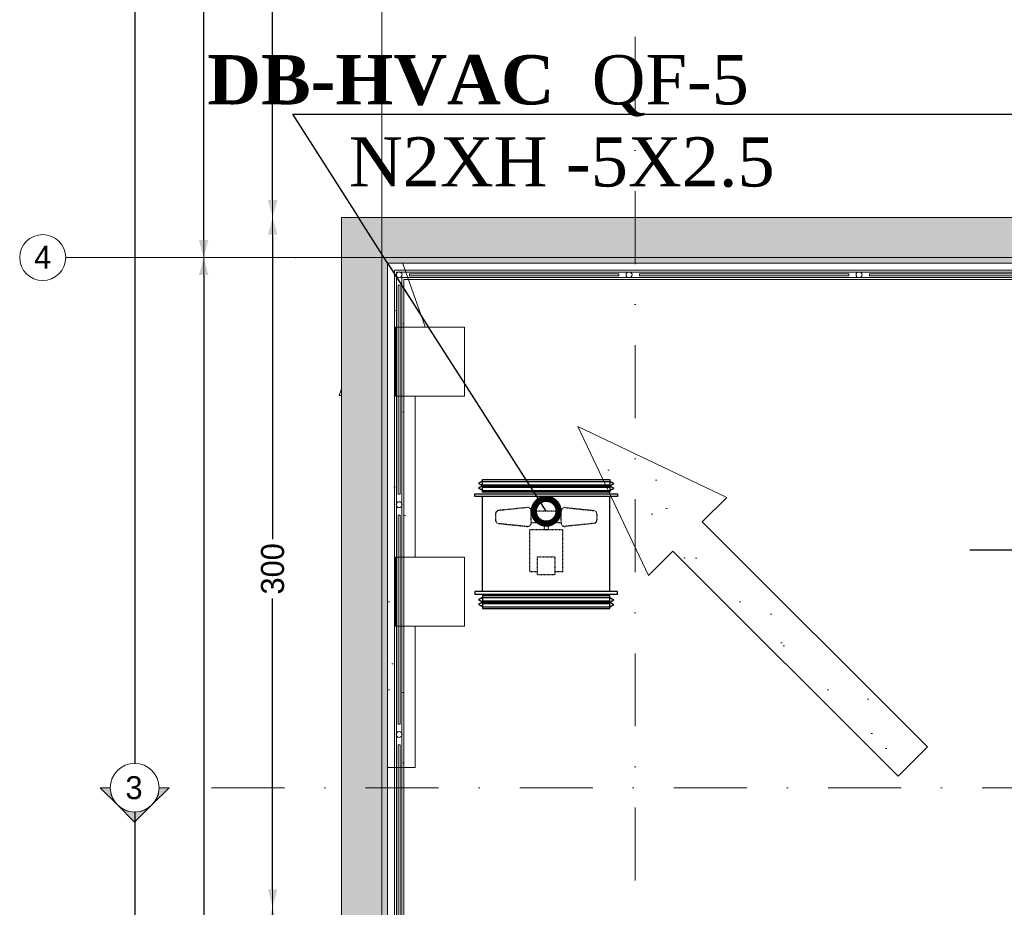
# Model space of a CAD drawing. Header units: inches. Extents: x -79624 to 52587, y -27526 to 10116.
# Tile 12 of 256: x -141 to 4140, y -9193 to -5331. Entities that reach past the tile are written whole.
import ezdxf
from ezdxf import colors
from ezdxf.entities.mleader import LeaderData, LeaderLine
from ezdxf.enums import TextEntityAlignment as Align
from ezdxf.math import Vec2, Vec3

# ---------------------------------------------------------------- set-up
doc = ezdxf.new("R2010")
doc.units = ezdxf.units.IN
doc.header["$MEASUREMENT"] = 0
doc.set_wipeout_variables(frame=1)
for name, pattern in [('Dot & Dashed', [670.277762, 317.5, -176.388889, 0, -176.388874]), ('HIDDEN2', [0.1875, 0.125, -0.0625]), ('Wipeout_Contour', [1000, 0, -1000])]:
    doc.linetypes.add(name, pattern=pattern)
for name, color, linetype in [('- განათება', 7, 'Continuous'), ('-MEP-CİHAZ', 7, 'Continuous'), ('Dimensioning - General', 7, 'Continuous'), ('KIK-5-VE-DUCT CONNECTOR', 1, 'Continuous'), ('Marker - Section', 7, 'Continuous'), ('Mekanik', 7, 'Continuous'), ('New_Interior - Stair & Railing', 7, 'Continuous'), ('New_Structural - Bearing', 7, 'Continuous'), ('Structural - Bearing', 7, 'Continuous'), ('Structural - Grid', 7, 'Continuous')]:
    doc.layers.add(name, color=color, linetype=linetype)
for name, color, linetype, lineweight in [('- მექანიკური ნაწილი', 7, 'Continuous', 18), ('2D Drafting - General_Pen_No__2', 8, 'Continuous', 15), ('Structural - Bearing_Pen_No__1', 7, 'Continuous', 13)]:
    doc.layers.add(name, color=color, linetype=linetype, lineweight=lineweight)
for name, color, linetype, lineweight, true_color in [('2D Drafting - General_Pen_No__81', 7, 'Continuous', 20, 0x6a6a6a), ('Marker - Section_Pen_No__108', 7, 'Continuous', 13, 0xfd8379), ('New_Interior - Stair & Railing_Pen_No__102', 7, 'Continuous', 13, 0xcccccc), ('New_Structural - Bearing_Pen_No__88', 7, 'Continuous', 20, 0xfd4435), ('Structural - Bearing_Pen_No__181', 7, 'Continuous', 0, 0xe8e8e8), ('Structural - Bearing_Pen_No__89', 7, 'Continuous', 20, 0x71cebe), ('Structural - Grid_Pen_No__81', 7, 'Continuous', 20, 0x6a6a6a)]:
    doc.layers.add(name, color=color, linetype=linetype, lineweight=lineweight, true_color=true_color)
doc.styles.add('CT', font='ARIALN.TTF', dxfattribs={"height": 200})
doc.styles.add('GENERATED_STYLE_1', font='txt')
doc.dimstyles.new('GENERATED_STYLE__1', dxfattribs={"dimtxt": 100, "dimasz": 76, "dimexe": 0.18, "dimexo": 0.0625, "dimgap": 0, "dimtad": 0, "dimdec": 0, "dimlfac": 0.1, "dimzin": 0, "dimdsep": 46, "dimtxsty": 'GENERATED_STYLE_1', "dimblk": 'ARROWHEAD_5', "dimblk1": 'ARROWHEAD_5', "dimblk2": 'ARROWHEAD_5', "dimcen": 0.09, "dimse1": 1, "dimse2": 1, "dimclrd": 7, "dimclre": 7, "dimclrt": 7, "dimadec": 0, "dimazin": 0, "dimtfac": 1, "dimtdec": 4, "dimtmove": 0, "dimatfit": 3, "dimfxl": 1, "dimtolj": 1, "dimtzin": 0, "dimarcsym": 0})
doc.dimstyles.new('GENERATED_STYLE__2', dxfattribs={"dimtxt": 100, "dimasz": 76, "dimexe": 0.18, "dimexo": 0.0625, "dimgap": 0, "dimtad": 0, "dimtih": 1, "dimtoh": 1, "dimdec": 0, "dimlfac": 0.1, "dimzin": 0, "dimdsep": 46, "dimtxsty": 'GENERATED_STYLE_1', "dimblk": 'ARROWHEAD_5', "dimblk1": 'ARROWHEAD_5', "dimblk2": 'ARROWHEAD_5', "dimcen": 0.09, "dimse1": 1, "dimse2": 1, "dimclrd": 7, "dimclre": 7, "dimclrt": 7, "dimadec": 0, "dimazin": 0, "dimtfac": 1, "dimtdec": 4, "dimtmove": 0, "dimatfit": 3, "dimfxl": 1, "dimtolj": 1, "dimtzin": 0, "dimarcsym": 0})
pattern_1 = [(45, (0, 600), (-190.9188, 190.9188), [0, -180, 0, -270]), (110, (600, 600), (253.717, 92.3454), [0, -132, 0, -228])]

# ---------------------------------------------------------------- blocks, each defined once
blk = doc.blocks.new('Slab_1', base_point=(-47183.8, 32838))
at = {"layer": 'Structural - Bearing_Pen_No__89', "color": 123, "linetype": 'Continuous', "lineweight": 20, "true_color": 0x71cebe, "flags": 128}
blk.add_lwpolyline([(-47183.8, 32838), (-47183.8, 12903.1), (2744.3, 12903.1), (2744.3, 39238), (-23183.8, 39238), (-23183.8, 32838)], close=True, dxfattribs=at)
blk = doc.blocks.new('Slab_40', base_point=(-46864, 30444))
at = {"layer": 'Structural - Bearing', "linetype": 'Continuous', "lineweight": 0, "true_color": 0xffffff}
h = blk.add_hatch(dxfattribs=at)
h.set_pattern_fill('CARPET', style=0, pattern_type=2)
h.set_pattern_definition(pattern_1)
h.paths.add_polyline_path([(-46864, 30444), (-46864.3, 32062.9), (-46714.3, 32062.9), (-46954.6, 32738.2), (-47195, 32062.9), (-47045.2, 32062.9), (-47044.9, 30444)])
at = {"layer": 'Structural - Bearing_Pen_No__181', "color": 254, "linetype": 'Continuous', "lineweight": 0, "true_color": 0xe8e8e8, "flags": 128}
blk.add_lwpolyline([(-46864, 30444), (-47044.9, 30444), (-47045.2, 32062.9), (-47195, 32062.9), (-46954.6, 32738.2), (-46714.3, 32062.9), (-46864.3, 32062.9)], close=True, dxfattribs=at)
blk = doc.blocks.new('Slab_51', base_point=(-44636.2, 30534.5))
at = {"layer": 'Structural - Bearing', "linetype": 'Continuous', "lineweight": 0, "true_color": 0xffffff}
h = blk.add_hatch(dxfattribs=at)
h.set_pattern_fill('CARPET', style=0, pattern_type=2)
h.set_pattern_definition(pattern_1)
h.paths.add_polyline_path([(-44636.2, 30534.5), (-45615.3, 31513.6), (-45509.2, 31619.6), (-46156.6, 31927.4), (-45849.1, 31279.9), (-45743.2, 31385.7), (-44764.2, 30406.7)])
at = {"layer": 'Structural - Bearing_Pen_No__181', "color": 254, "linetype": 'Continuous', "lineweight": 0, "true_color": 0xe8e8e8, "flags": 128}
blk.add_lwpolyline([(-44636.2, 30534.5), (-44764.2, 30406.7), (-45743.2, 31385.7), (-45849.1, 31279.9), (-46156.6, 31927.4), (-45509.2, 31619.6), (-45615.3, 31513.6)], close=True, dxfattribs=at)
blk = doc.blocks.new('Wall_1', base_point=(-47183.8, 32838))
at = {"color": 254, "linetype": 'Wipeout_Contour', "lineweight": 0, "ltscale": 172016.34036}
blk.add_wipeout([(-46983.8, 32838), (-47183.8, 32838), (-46983.8, 32638)], dxfattribs=at).dxf.layer = 'Structural - Bearing'
at = {"color": 254, "linetype": 'Wipeout_Contour', "lineweight": 0, "ltscale": 172064.980035}
blk.add_wipeout([(-46983.8, 32638), (-47183.8, 32838), (-47183.8, 32638)], dxfattribs=at).dxf.layer = 'Structural - Bearing'
at = {"layer": 'Structural - Bearing_Pen_No__1', "color": 7, "linetype": 'Continuous', "lineweight": 13, "flags": 128}
blk.add_lwpolyline([(-47183.8, 32838), (-46983.8, 32838)], dxfattribs=at)
at = {"color": 254, "linetype": 'Wipeout_Contour', "lineweight": 0, "ltscale": 214190.705397}
blk.add_wipeout([(-46983.8, 16238.8), (-46983.8, 32638), (-47183.8, 32638), (-47183.8, 16238.8)], dxfattribs=at).dxf.layer = 'Structural - Bearing'
at = {"layer": 'Structural - Bearing_Pen_No__1', "color": 7, "linetype": 'Continuous', "lineweight": 13, "flags": 128}
for points in [[(-47183.8, 32838), (-47183.8, 12903.1)], [(-46983.8, 29741.9), (-46983.8, 32638)]]:
    blk.add_lwpolyline(points, dxfattribs=at)
blk = doc.blocks.new('Wall_6', base_point=(-23183.8, 32838))
at = {"color": 254, "linetype": 'Wipeout_Contour', "lineweight": 0, "ltscale": 194761.20106}
blk.add_wipeout([(-46983.8, 32638), (-23183.8, 32638), (-23183.8, 32838), (-46983.8, 32838)], dxfattribs=at).dxf.layer = 'Structural - Bearing'
at = {"layer": 'Structural - Bearing_Pen_No__1', "color": 7, "linetype": 'Continuous', "lineweight": 13, "flags": 128}
for points in [[(-23183.8, 32838), (-46983.8, 32838)], [(-46983.8, 32638), (-23183.8, 32638)]]:
    blk.add_lwpolyline(points, dxfattribs=at)
blk = doc.blocks.new('Column_83', base_point=(-46799.4, 32210.1))
at = {"color": 254, "linetype": 'Wipeout_Contour', "lineweight": 0, "ltscale": 227251.189283}
blk.add_wipeout([(-46949.4, 32060.1), (-46649.4, 32060.1), (-46649.4, 32360.1), (-46949.4, 32360.1)], dxfattribs=at).dxf.layer = 'New_Structural - Bearing'
at = {"layer": 'New_Structural - Bearing_Pen_No__88', "color": 20, "linetype": 'Continuous', "lineweight": 20, "true_color": 0xfd4435, "flags": 128}
blk.add_lwpolyline([(-46949.4, 32060.1), (-46649.4, 32060.1), (-46649.4, 32360.1), (-46949.4, 32360.1)], close=True, dxfattribs=at)
blk = doc.blocks.new('Column_133', base_point=(-46799.4, 31210.1))
at = {"color": 254, "linetype": 'Wipeout_Contour', "lineweight": 0, "ltscale": 225007.510495}
blk.add_wipeout([(-46949.4, 31060.1), (-46649.4, 31060.1), (-46649.4, 31360.1), (-46949.4, 31360.1)], dxfattribs=at).dxf.layer = 'New_Structural - Bearing'
at = {"layer": 'New_Structural - Bearing_Pen_No__88', "color": 20, "linetype": 'Continuous', "lineweight": 20, "true_color": 0xfd4435, "flags": 128}
blk.add_lwpolyline([(-46949.4, 31060.1), (-46649.4, 31060.1), (-46649.4, 31360.1), (-46949.4, 31360.1)], close=True, dxfattribs=at)
blk = doc.blocks.new('Railing_5')
at = {"layer": 'New_Interior - Stair & Railing_Pen_No__102', "color": 254, "linetype": 'Continuous', "lineweight": 13, "true_color": 0xcccccc}
for p, q in [((-22953.8, 32608), (-46953.8, 32608)), ((-46953.8, 32608), (-46953.8, 20668.2)), ((-22945.8, 32600), (-46945.8, 32600)), ((-46945.8, 32600), (-46945.8, 20668.2)), ((-46921.8, 32576), (-22921.8, 32576)), ((-46921.8, 20668.2), (-46921.8, 32576)), ((-46913.8, 32568), (-22913.8, 32568)), ((-46913.8, 20668.2), (-46913.8, 32568))]:
    blk.add_line(p, q, dxfattribs=at)
at = {"layer": 'New_Interior - Stair & Railing_Pen_No__102', "color": 254, "linetype": 'Continuous', "lineweight": 13, "true_color": 0xcccccc, "flags": 128}
for points in [[(-46933.8, 32601, 1), (-46933.8, 32575, 1)], [(-45933.8, 32601, 1), (-45933.8, 32575, 1)], [(-44933.8, 32601, 1), (-44933.8, 32575, 1)], [(-46946.8, 31588, 1), (-46920.8, 31588, 1)], [(-46946.8, 30588, 1), (-46920.8, 30588, 1)]]:
    blk.add_lwpolyline(points, format="xyb", close=True, dxfattribs=at)
for points in [[(-45978.8, 32584), (-45978.8, 32592), (-46888.8, 32592), (-46888.8, 32584)], [(-44978.8, 32584), (-44978.8, 32592), (-45888.8, 32592), (-45888.8, 32584)], [(-43978.8, 32584), (-43978.8, 32592), (-44888.8, 32592), (-44888.8, 32584)], [(-46929.8, 32543), (-46937.8, 32543), (-46937.8, 31633), (-46929.8, 31633)], [(-46929.8, 31543), (-46937.8, 31543), (-46937.8, 30633), (-46929.8, 30633)], [(-46929.8, 30543), (-46937.8, 30543), (-46937.8, 29633), (-46929.8, 29633)]]:
    blk.add_lwpolyline(points, close=True, dxfattribs=at)
blk = doc.blocks.new('Standard grid marker')
at = {"layer": 'Structural - Grid_Pen_No__81', "color": 251, "linetype": 'Continuous', "lineweight": 20, "true_color": 0x6a6a6a}
for p, q in [((1000, 0), (51328.1, 0)), ((51328.1, 0), (52328.1, 0))]:
    blk.add_line(p, q, dxfattribs=at)
blk.add_circle((52428.1, 0), 100, dxfattribs=at)
blk.add_point((51328.1, 0), dxfattribs=at)
blk.add_point((51328.1, 0), dxfattribs=at)
at = {"layer": 'Structural - Grid_Pen_No__81', "color": 251, "lineweight": 20, "true_color": 0x6a6a6a, "style": 'GENERATED_STYLE_1'}
for tag, p in [('AC_MarkerText_1_0', (-100, -144)), ('AC_MarkerText_1_1', (52428.1, -144))]:
    blk.add_attdef(tag, text='', height=100, rotation=180, dxfattribs=at).set_placement(p, align=Align.TOP_CENTER)
blk = doc.blocks.new('Standard grid marker_2')
at = {"layer": 'Structural - Grid_Pen_No__81', "color": 251, "linetype": 'Continuous', "lineweight": 20, "true_color": 0x6a6a6a}
blk.add_line((1000, 0), (27734.9, 0), dxfattribs=at)
at = {"layer": 'Structural - Grid_Pen_No__81', "color": 251, "lineweight": 20, "true_color": 0x6a6a6a, "style": 'GENERATED_STYLE_1'}
for tag, p in [('AC_MarkerText_1_0', (-1.5, -46.7)), ('AC_MarkerText_1_1', (28933.4, -46.7))]:
    blk.add_attdef(tag, text='', height=100, rotation=270, dxfattribs=at).set_placement(p, align=Align.TOP_CENTER)
blk = doc.blocks.new('ARROWHEAD_5')
at = {"linetype": 'Continuous', "lineweight": 0}
blk.add_hatch(color=0, dxfattribs=at).paths.add_polyline_path([(-1, 0.2679), (0, 0), (-1, -0.2679)])
at = {"color": 0, "linetype": 'Continuous', "lineweight": 0}
blk.add_line((0, 0), (-1, 0), dxfattribs=at)
blk = doc.blocks.new('*D249')
at = {"layer": 'Defpoints', "color": 0, "linetype": 'Continuous', "transparency": 16777216}
for p in [(358.6, 209.2), (25258.6, 209.2), (1258.6, -26125.7)]:
    blk.add_point(p, dxfattribs=at)
at = {"layer": 'Dimensioning - General', "color": 7, "linetype": 'Continuous', "lineweight": -2, "transparency": 16777216}
for p, q in [((358.6, 133.2), (358.6, -12795.7)), ((358.6, -26049.7), (358.6, -13148.1))]:
    blk.add_line(p, q, dxfattribs=at)
at = {"layer": 'Dimensioning - General', "color": 7, "linetype": 'Continuous', "lineweight": -2, "transparency": 16777216, "xscale": 76.00000000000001, "yscale": 76.00000000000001, "zscale": 76.00000000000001}
for p, rotation in [((358.6, 209.2), 90), ((358.6, -26125.7), 270)]:
    blk.add_blockref('ARROWHEAD_5', p, dxfattribs=dict(at, rotation=rotation))
at = {"layer": 'Dimensioning - General', "color": 7, "linetype": 'Continuous', "lineweight": 13, "transparency": 16777216, "insert": (358.6, -12971.9), "char_height": 100, "attachment_point": 5, "rotation": 90, "style": 'GENERATED_STYLE_1'}
blk.add_mtext('\\A1;2633', dxfattribs=at)
blk = doc.blocks.new('*D254')
at = {"layer": 'Defpoints', "color": 0, "linetype": 'Continuous', "transparency": 16777216}
for p in [(958.6, -9191), (4529.4, -9191), (4529.4, -12391.5)]:
    blk.add_point(p, dxfattribs=at)
at = {"layer": 'Dimensioning - General', "color": 7, "linetype": 'Continuous', "lineweight": -2, "transparency": 16777216}
for p, q in [((958.6, -9267), (958.6, -10680.1)), ((958.6, -12315.5), (958.6, -10937.2))]:
    blk.add_line(p, q, dxfattribs=at)
at = {"layer": 'Dimensioning - General', "color": 7, "linetype": 'Continuous', "lineweight": -2, "transparency": 16777216, "xscale": 76.00000000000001, "yscale": 76.00000000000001, "zscale": 76.00000000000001}
for p, rotation in [((958.6, -9191), 90), ((958.6, -12391.5), 270)]:
    blk.add_blockref('ARROWHEAD_5', p, dxfattribs=dict(at, rotation=rotation))
at = {"layer": 'Dimensioning - General', "color": 7, "linetype": 'Continuous', "lineweight": 13, "transparency": 16777216, "insert": (958.6, -10808.7), "char_height": 100, "attachment_point": 5, "rotation": 90, "style": 'GENERATED_STYLE_1'}
blk.add_mtext('\\A1;320', dxfattribs=at)
blk = doc.blocks.new('*D255')
at = {"layer": 'Defpoints', "color": 0, "linetype": 'Continuous', "transparency": 16777216}
for p in [(958.6, -6190.8), (1258.6, -6190.8), (4529.4, -9191)]:
    blk.add_point(p, dxfattribs=at)
at = {"layer": 'Dimensioning - General', "color": 7, "linetype": 'Continuous', "lineweight": -2, "transparency": 16777216}
for p, q in [((958.6, -6266.8), (958.6, -7591.4)), ((958.6, -9115), (958.6, -7848.6))]:
    blk.add_line(p, q, dxfattribs=at)
at = {"layer": 'Dimensioning - General', "color": 7, "linetype": 'Continuous', "lineweight": -2, "transparency": 16777216, "xscale": 76.00000000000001, "yscale": 76.00000000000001, "zscale": 76.00000000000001}
for p, rotation in [((958.6, -6190.8), 90), ((958.6, -9191), 270)]:
    blk.add_blockref('ARROWHEAD_5', p, dxfattribs=dict(at, rotation=rotation))
at = {"layer": 'Dimensioning - General', "color": 7, "linetype": 'Continuous', "lineweight": 13, "transparency": 16777216, "insert": (958.6, -7720), "char_height": 100, "attachment_point": 5, "rotation": 90, "style": 'GENERATED_STYLE_1'}
blk.add_mtext('\\A1;300', dxfattribs=at)
blk = doc.blocks.new('*D256')
at = {"layer": 'Defpoints', "color": 0, "linetype": 'Continuous', "transparency": 16777216}
for p in [(958.6, 209.2), (25258.6, 209.2), (1258.6, -6190.8)]:
    blk.add_point(p, dxfattribs=at)
at = {"layer": 'Dimensioning - General', "color": 7, "linetype": 'Continuous', "lineweight": -2, "transparency": 16777216}
for p, q in [((958.6, 133.2), (958.6, -2885.2)), ((958.6, -6114.8), (958.6, -3142.3))]:
    blk.add_line(p, q, dxfattribs=at)
at = {"layer": 'Dimensioning - General', "color": 7, "linetype": 'Continuous', "lineweight": -2, "transparency": 16777216, "xscale": 76.00000000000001, "yscale": 76.00000000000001, "zscale": 76.00000000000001}
for p, rotation in [((958.6, 209.2), 90), ((958.6, -6190.8), 270)]:
    blk.add_blockref('ARROWHEAD_5', p, dxfattribs=dict(at, rotation=rotation))
at = {"layer": 'Dimensioning - General', "color": 7, "linetype": 'Continuous', "lineweight": 13, "transparency": 16777216, "insert": (958.6, -3013.7), "char_height": 100, "attachment_point": 5, "rotation": 90, "style": 'GENERATED_STYLE_1'}
blk.add_mtext('\\A1;640', dxfattribs=at)
blk = doc.blocks.new('*D259')
at = {"layer": 'Defpoints', "color": 0, "linetype": 'Continuous', "transparency": 16777216}
for p in [(658.6, -6365.8), (802.2, -6365.8), (613.8, -12365.8)]:
    blk.add_point(p, dxfattribs=at)
at = {"layer": 'Dimensioning - General', "color": 7, "linetype": 'Continuous', "lineweight": -2, "transparency": 16777216}
for p, q in [((658.6, -6441.8), (658.6, -9268.2)), ((658.6, -12289.8), (658.6, -9525.3))]:
    blk.add_line(p, q, dxfattribs=at)
at = {"layer": 'Dimensioning - General', "color": 7, "linetype": 'Continuous', "lineweight": -2, "transparency": 16777216, "xscale": 76.00000000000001, "yscale": 76.00000000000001, "zscale": 76.00000000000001}
for p, rotation in [((658.6, -6365.8), 90), ((658.6, -12365.8), 270)]:
    blk.add_blockref('ARROWHEAD_5', p, dxfattribs=dict(at, rotation=rotation))
at = {"layer": 'Dimensioning - General', "color": 7, "linetype": 'Continuous', "lineweight": 13, "transparency": 16777216, "insert": (658.6, -9396.7), "char_height": 100, "attachment_point": 5, "rotation": 90, "style": 'GENERATED_STYLE_1'}
blk.add_mtext('\\A1;600', dxfattribs=at)
blk = doc.blocks.new('*D260')
at = {"layer": 'Defpoints', "color": 0, "linetype": 'Continuous', "transparency": 16777216}
for p in [(652.2, 34.2), (658.6, 34.2), (802.2, -6365.8)]:
    blk.add_point(p, dxfattribs=at)
at = {"layer": 'Dimensioning - General', "color": 7, "linetype": 'Continuous', "lineweight": -2, "transparency": 16777216}
for p, q in [((658.6, -41.8), (658.6, -3060.2)), ((658.6, -6289.8), (658.6, -3317.3))]:
    blk.add_line(p, q, dxfattribs=at)
at = {"layer": 'Dimensioning - General', "color": 7, "linetype": 'Continuous', "lineweight": -2, "transparency": 16777216, "xscale": 76.00000000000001, "yscale": 76.00000000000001, "zscale": 76.00000000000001}
for p, rotation in [((658.6, 34.2), 90), ((658.6, -6365.8), 270)]:
    blk.add_blockref('ARROWHEAD_5', p, dxfattribs=dict(at, rotation=rotation))
at = {"layer": 'Dimensioning - General', "color": 7, "linetype": 'Continuous', "lineweight": 13, "transparency": 16777216, "insert": (658.6, -3188.7), "char_height": 100, "attachment_point": 5, "rotation": 90, "style": 'GENERATED_STYLE_1'}
blk.add_mtext('\\A1;640', dxfattribs=at)
blk = doc.blocks.new('*D291')
at = {"layer": 'Defpoints', "color": 0, "linetype": 'Continuous', "transparency": 16777216}
for p in [(25258.6, 509.2), (25258.6, 209.2), (1258.6, -6190.8)]:
    blk.add_point(p, dxfattribs=at)
at = {"layer": 'Dimensioning - General', "color": 7, "linetype": 'Continuous', "lineweight": -2, "transparency": 16777216}
for p, q in [((1334.6, 509.2), (13045.1, 509.2)), ((25182.6, 509.2), (13397.5, 509.2))]:
    blk.add_line(p, q, dxfattribs=at)
at = {"layer": 'Dimensioning - General', "color": 7, "linetype": 'Continuous', "lineweight": -2, "transparency": 16777216, "xscale": 76.00000000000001, "yscale": 76.00000000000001, "zscale": 76.00000000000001, "rotation": 180}
blk.add_blockref('ARROWHEAD_5', (1258.6, 509.2), dxfattribs=at)
at = {"layer": 'Dimensioning - General', "color": 7, "linetype": 'Continuous', "lineweight": -2, "transparency": 16777216, "xscale": 76.00000000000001, "yscale": 76.00000000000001, "zscale": 76.00000000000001}
blk.add_blockref('ARROWHEAD_5', (25258.6, 509.2), dxfattribs=at)
at = {"layer": 'Dimensioning - General', "color": 7, "linetype": 'Continuous', "lineweight": 13, "transparency": 16777216, "insert": (13221.3, 509.2), "char_height": 100, "attachment_point": 5, "style": 'GENERATED_STYLE_1'}
blk.add_mtext('\\A1;2400', dxfattribs=at)
blk = doc.blocks.new('*D293')
at = {"layer": 'Defpoints', "color": 0, "linetype": 'Continuous', "transparency": 16777216}
for p in [(51186.6, 1109.2), (51186.6, 209.2), (1258.6, -6190.8)]:
    blk.add_point(p, dxfattribs=at)
at = {"layer": 'Dimensioning - General', "color": 7, "linetype": 'Continuous', "lineweight": -2, "transparency": 16777216}
for p, q in [((1334.6, 1109.2), (26032.3, 1109.2)), ((51110.6, 1109.2), (26384.7, 1109.2))]:
    blk.add_line(p, q, dxfattribs=at)
at = {"layer": 'Dimensioning - General', "color": 7, "linetype": 'Continuous', "lineweight": -2, "transparency": 16777216, "xscale": 76.00000000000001, "yscale": 76.00000000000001, "zscale": 76.00000000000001, "rotation": 180}
blk.add_blockref('ARROWHEAD_5', (1258.6, 1109.2), dxfattribs=at)
at = {"layer": 'Dimensioning - General', "color": 7, "linetype": 'Continuous', "lineweight": -2, "transparency": 16777216, "xscale": 76.00000000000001, "yscale": 76.00000000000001, "zscale": 76.00000000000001}
blk.add_blockref('ARROWHEAD_5', (51186.6, 1109.2), dxfattribs=at)
at = {"layer": 'Dimensioning - General', "color": 7, "linetype": 'Continuous', "lineweight": 13, "transparency": 16777216, "insert": (26208.5, 1109.2), "char_height": 100, "attachment_point": 5, "style": 'GENERATED_STYLE_1'}
blk.add_mtext('\\A1;4993', dxfattribs=at)
blk = doc.blocks.new('Cutting Plane_2', base_point=(3944.3, 35559.3))
at = {"layer": 'Marker - Section_Pen_No__108', "color": 11, "linetype": 'Dot & Dashed', "lineweight": 13, "true_color": 0xfd8379}
blk.add_line((-19947.3, 30356.7), (-47933.8, 30356.7), dxfattribs=at)
at = {"color": 254, "linetype": 'Wipeout_Contour', "lineweight": 0, "ltscale": 1023562.793280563}
blk.add_wipeout([(-47977.7, 30356.7), (-47977.7, 30356.7), (-47988.2, 30402.7), (-48017.7, 30439.6), (-48060.2, 30460.1), (-48107.4, 30460.1), (-48149.9, 30439.6), (-48179.4, 30402.7), (-48189.9, 30356.7), (-48189.9, 30356.7), (-48189.9, 30356.7), (-48179.4, 30310.6), (-48149.9, 30273.7), (-48107.4, 30253.3), (-48060.2, 30253.3), (-48017.7, 30273.7), (-47988.2, 30310.6)], dxfattribs=at).dxf.layer = 'Marker - Section'
at = {"layer": 'Marker - Section_Pen_No__108', "linetype": 'Continuous', "lineweight": 13, "true_color": 0xfd8379}
for points in [[(-48233.8, 30356.7), (-48158.8, 30281.7, -0.198912), (-48189.9, 30356.7)], [(-47933.8, 30356.7), (-47977.7, 30356.7, -0.198912), (-48008.8, 30281.7)], [(-48158.8, 30281.7), (-48083.8, 30206.7), (-48008.8, 30281.7, -0.414214)]]:
    blk.add_hatch(color=11, dxfattribs=at).paths.add_polyline_path(points)
at = {"layer": 'Marker - Section_Pen_No__108', "color": 11, "linetype": 'Continuous', "lineweight": 13, "true_color": 0xfd8379, "flags": 128}
for points in [[(-48233.8, 30356.7), (-48189.9, 30356.7, 0.198912), (-48158.8, 30281.7)], [(-47933.8, 30356.7), (-47977.7, 30356.7, -0.198912), (-48008.8, 30281.7)], [(-48158.8, 30281.7, 0.414214), (-48008.8, 30281.7), (-48083.8, 30206.7)]]:
    blk.add_lwpolyline(points, format="xyb", close=True, dxfattribs=at)
at = {"layer": 'Marker - Section_Pen_No__108', "color": 11, "linetype": 'Continuous', "lineweight": 13, "true_color": 0xfd8379}
blk.add_circle((-48083.8, 30356.7), 106.1, dxfattribs=at)
at = {"layer": 'Marker - Section_Pen_No__108', "color": 11, "lineweight": 13, "true_color": 0xfd8379, "insert": (-48123.9, 30305.4), "char_height": 100, "attachment_point": 7, "style": 'GENERATED_STYLE_1'}
blk.add_mtext('\\A1;{\\pql;\\pt0;\\fBOG 2018|b0|i0|c0|p0;\\W1.000000;3}', dxfattribs=at)
blk = doc.blocks.new('Cutting Plane_3', base_point=(-45907.6, 11703.1))
at = {"layer": 'Marker - Section_Pen_No__108', "color": 11, "linetype": 'Dot & Dashed', "lineweight": 13, "true_color": 0xfd8379}
blk.add_line((-45907.6, 11853.1), (-45907.6, 40288), dxfattribs=at)
blk = doc.blocks.new('_DotSmall')
at = {"color": 0, "linetype": 'ByBlock', "const_width": 0.5}
blk.add_lwpolyline([(-0.0625, 0, 1), (0.0625, 0, 1)], format="xyb", close=True, dxfattribs=at)
blk = doc.blocks.new('A$C56A0118B')
at = {"layer": '-MEP-CİHAZ', "color": 1, "linetype": 'Continuous'}
for p, q in [((0, 1008.4), (0, 0)), ((19.9, 1008.4), (0, 1008.4)), ((19.9, 0), (19.9, 1008.4)), ((690.1, 0), (690.1, 1008.4)), ((690.1, 1008.4), (710, 1008.4)), ((710, 1008.4), (710, 0)), ((19.9, 54.2), (19.9, 954.2)), ((690.1, 954.2), (19.9, 954.2)), ((690.1, 54.2), (690.1, 954.2)), ((0, 0), (19.9, 0)), ((690.1, 54.2), (19.9, 54.2)), ((710, 0), (690.1, 0))]:
    blk.add_line(p, q, dxfattribs=at)
at = {"layer": '-MEP-CİHAZ', "color": 7, "linetype": 'HIDDEN2'}
for p, q in [((97.1, 638.3), (117.7, 839.8)), ((143.5, 863.1), (183.6, 863.1)), ((209.3, 839.8), (229.9, 638.3)), ((204.2, 609.8), (122.9, 609.8)), ((122.9, 398.6), (122.9, 609.8)), ((204.2, 398.6), (204.2, 609.8)), ((255.2, 386.3), (255.2, 622.1)), ((255.2, 622.1), (549.5, 622.1)), ((572.6, 565.9), (446.3, 565.9)), ((446.3, 565.9), (446.3, 442.6)), ((549.5, 622.1), (549.5, 565.9)), ((572.6, 442.6), (572.6, 565.9)), ((204.2, 519.1), (255.2, 519.1)), ((204.2, 489.3), (255.2, 489.3)), ((446.3, 442.6), (572.6, 442.6)), ((549.5, 442.6), (549.5, 386.3)), ((97.1, 370.1), (117.7, 168.6)), ((204.2, 398.6), (122.9, 398.6)), ((209.3, 168.6), (229.9, 370.1)), ((549.5, 386.3), (255.2, 386.3)), ((143.5, 145.3), (183.6, 145.3))]:
    blk.add_line(p, q, dxfattribs=at)
at = {"layer": '-MEP-CİHAZ', "color": 7, "linetype": 'Continuous'}
blk.add_line((255.2, 489.3), (255.2, 519.1), dxfattribs=at)
at = {"layer": '-MEP-CİHAZ', "color": 7, "linetype": 'HIDDEN2', "extrusion": (0, 0, -1)}
for centre, major_axis, start_param, end_param in [((143.5, 837.2), (-18.3, 18.3), 5.599547, 7.068583), ((183.6, 837.2), (-18.3, 18.3), 0.785398, 2.254435), ((122.9, 635.7), (18.3, 18.3), 2.356194, 4.02875), ((204.2, 635.7), (-18.3, 18.3), 2.254435, 3.926991), ((122.9, 372.8), (18.3, 18.3), 3.825231, 5.497787), ((204.2, 372.8), (-18.3, 18.3), 0.785398, 2.457954), ((143.5, 171.2), (18.3, 18.3), 2.356194, 3.825231), ((183.6, 171.2), (-18.3, 18.3), 2.457954, 3.926991)]:
    blk.add_ellipse(centre, major_axis=major_axis, ratio=1, start_param=start_param, end_param=end_param, dxfattribs=at)
blk = doc.blocks.new('A$C6AD843B4')
at = {"layer": 'KIK-5-VE-DUCT CONNECTOR'}
for p, q in [((1302496.6, 122593.8), (1302506.7, 122611)), ((1302496.8, 122593.8), (1302496.8, 122040.2, 40.3)), ((1302516.8, 122593.8), (1302506.7, 122611)), ((1302511.4, 122593.8), (1302511.4, 122040.2, 40.3)), ((1302516.8, 122593.8), (1302526.9, 122611)), ((1302517, 122593.8), (1302517, 122040.2, 40.3)), ((1302522.5, 122593.8), (1302522.5, 122040.2, 40.3)), ((1302537, 122593.8), (1302526.9, 122611)), ((1302537, 122593.8), (1302537, 122040.2, 40.3)), ((1302496.6, 122040.2, 40.3), (1302506.7, 122023, 40.3)), ((1302516.8, 122040.2, 40.3), (1302506.7, 122023, 40.3)), ((1302516.8, 122040.2, 40.3), (1302526.9, 122023, 40.3)), ((1302537, 122040.2, 40.3), (1302526.9, 122023, 40.3))]:
    blk.add_line(p, q, dxfattribs=at)
blk.add_lwpolyline([(1302544.6, 122593.8), (1302489, 122593.8), (1302489, 122040.2), (1302544.6, 122040.2)], close=True, dxfattribs=at)
blk = doc.blocks.new('fan')
at = {"layer": 'KIK-5-VE-DUCT CONNECTOR'}
blk.add_blockref('A$C6AD843B4', (-1348602.6, -90420.7, -20.2), dxfattribs=at)
at = {"layer": 'KIK-5-VE-DUCT CONNECTOR', "xscale": -1}
blk.add_blockref('A$C6AD843B4', (1256936.5, -90420.7, -20.2), dxfattribs=at)
at = {"layer": 'Mekanik', "xscale": -0.615151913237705, "yscale": 0.615151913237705, "zscale": 0.615151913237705}
blk.add_blockref('A$C56A0118B', (-45614.7, 31586.1, -20.2), dxfattribs=at)

msp = doc.modelspace()

# ---------------------------------------------------------------- block references
at = {"layer": 'Structural - Bearing', "color": 123, "linetype": 'Continuous', "lineweight": 20, "true_color": 0x71cebe}
msp.add_blockref('Slab_1', (1258.55593, -6190.79663), dxfattribs=at)
at = {"layer": 'Structural - Bearing', "color": 254, "linetype": 'Continuous', "lineweight": 0, "true_color": 0xe8e8e8}
for name, p in [('Slab_40', (1578.32471, -8584.8039)), ('Slab_51', (3806.10405, -8494.22924))]:
    msp.add_blockref(name, p, dxfattribs=at)

# ---------------------------------------------------------------- dimensions: what is measured, and where the dimension line sits
at = {"layer": 'Dimensioning - General', "color": 7, "linetype": 'Continuous', "lineweight": 13}
for base, p1, p2, picture, middle in [((658.55594, 34.20337), (802.22971, -6365.79663), (652.16069, 34.20337), '*D260', (658.55594, -3188.73314)), ((658.55594, -6365.79663), (613.7892, -12365.79663), (802.22971, -6365.79663), '*D259', (658.55594, -9396.73313))]:
    dim = msp.add_linear_dim(base=base, p1=p1, p2=p2, angle=90, dimstyle='GENERATED_STYLE__1', dxfattribs=at)
    dim.commit()
    dim.dimension.update_dxf_attribs({"geometry": picture, "text_midpoint": middle, "dimtype": 160, "text_rotation": 90})

# ---------------------------------------------------------------- next in the draw order: block references
at = {"layer": 'New_Structural - Bearing', "color": 14, "lineweight": 35, "true_color": 0xa80f02}
for name, p in [('Column_83', (1642.97743, -6818.67682)), ('Column_133', (1642.97743, -7818.67682))]:
    msp.add_blockref(name, p, dxfattribs=at)
at = {"layer": 'Structural - Bearing', "color": 7, "lineweight": 35}
msp.add_blockref('Wall_1', (1258.55593, -6190.79663), dxfattribs=at)

# ---------------------------------------------------------------- next in the draw order: block references
msp.add_blockref('Wall_6', (25258.55593, -6190.79663), dxfattribs=at)

# ---------------------------------------------------------------- next in the draw order: dimensions: what is measured, and where the dimension line sits
at = {"layer": 'Dimensioning - General', "color": 7, "linetype": 'Continuous', "lineweight": 13}
dim = msp.add_linear_dim(base=(958.55594, -9190.96595), p1=(4529.40614, -12391.52818), p2=(4529.40614, -9190.96595), angle=90, dimstyle='GENERATED_STYLE__1', dxfattribs=at)
dim.commit()
dim.dimension.update_dxf_attribs({"geometry": '*D254', "text_midpoint": (958.55594, -10808.65655), "dimtype": 160, "text_rotation": 90})

# ---------------------------------------------------------------- next in the draw order: block references
at = {"layer": 'New_Interior - Stair & Railing', "color": 7, "linetype": 'Continuous', "lineweight": 13}
msp.add_blockref('Railing_5', (48442.34395, -39028.7776), dxfattribs=at)
at = {"layer": 'Structural - Grid', "color": 8, "linetype": 'Continuous', "lineweight": 15, "zscale": 1000, "rotation": 90}
msp.add_blockref('Standard grid marker_2', (1433.55593, -27325.72241), dxfattribs=at)
at = {"layer": 'Structural - Grid', "color": 8, "linetype": 'Continuous', "lineweight": 15}
ref = msp.add_blockref('Standard grid marker', (52386.62821, -6365.79663), dxfattribs=dict(at, zscale=1000, rotation=180))
ref.add_attrib('AC_MarkerText_1_1', '4', dxfattribs={"layer": 'Structural - Grid_Pen_No__81', "color": 251, "lineweight": 20, "true_color": 0x6a6a6a, "height": 100, "rotation": 360, "style": 'GENERATED_STYLE_1'}).set_placement((-41.44407, -6313.97846), align=Align.TOP_CENTER)

# ---------------------------------------------------------------- next in the draw order: dimensions: what is measured, and where the dimension line sits
at = {"layer": 'Dimensioning - General', "color": 7, "linetype": 'Continuous', "lineweight": 13}
for base, p2, picture, middle in [((51186.62821, 1109.20337), (51186.62821, 209.20337), '*D293', (26208.50107, 1109.20337)), ((25258.55593, 509.20337), (25258.55593, 209.20337), '*D291', (13221.33793, 509.20337))]:
    dim = msp.add_linear_dim(base=base, p1=(1258.55593, -6190.79663), p2=p2, dimstyle='GENERATED_STYLE__2', dxfattribs=at)
    dim.commit()
    dim.dimension.update_dxf_attribs({"geometry": picture, "text_midpoint": middle, "dimtype": 160})
for base, p1, p2, picture, middle in [((358.55594, 209.20337), (1258.55593, -26125.72241), (25258.55593, 209.20337), '*D249', (358.55594, -12971.91402)), ((958.55594, 209.20337), (1258.55593, -6190.79663), (25258.55593, 209.20337), '*D256', (958.55594, -3013.73314)), ((958.55594, -6190.79663), (4529.40614, -9190.96595), (1258.55593, -6190.79663), '*D255', (958.55594, -7719.99979))]:
    dim = msp.add_linear_dim(base=base, p1=p1, p2=p2, angle=90, dimstyle='GENERATED_STYLE__1', dxfattribs=at)
    dim.commit()
    dim.dimension.update_dxf_attribs({"geometry": picture, "text_midpoint": middle, "dimtype": 160, "text_rotation": 90})

# ---------------------------------------------------------------- next in the draw order: block references
at = {"layer": 'Marker - Section', "color": 11, "lineweight": 13, "true_color": 0xfd8379}
msp.add_blockref('Cutting Plane_2', (52386.62821, -3469.48169), dxfattribs=at)

# ---------------------------------------------------------------- next in the draw order: block references
msp.add_blockref('Cutting Plane_3', (2534.77037, -27325.72241), dxfattribs=at)

# ---------------------------------------------------------------- next in the draw order: leaders
at = {"layer": '- განათება', "color": 7}
ml = msp.add_multileader_mtext('Standard', dxfattribs=at)
ml.set_content('\\pxt14;{\\fSylfaen|b1|i0|c0|p18;DB-UPS2 \\fSylfaen|b0|i0|c0|p18;\\C1;QF-61          \\C7;N2XH-3X1.5}', color=7, style='CT')
ml.set_leader_properties()
ml.set_arrow_properties(name='DOTSMALL')
ml.build(insert=Vec2(0, 0))
ml.multileader.update_dxf_attribs({"has_dogleg": 0, "text_left_attachment_type": 6, "text_right_attachment_type": 6, "dogleg_length": 9, "arrow_head_size": 163.78543})
ctx = ml.context
ctx.base_point, ctx.char_height, ctx.arrow_head_size, ctx.landing_gap_size, ctx.plane_origin = Vec3(4773.60442, -7638.94753), 162.6117418, 163.78543, 54.59514, Vec3(-8122.67086, -23965.21146)
ctx.left_attachment, ctx.right_attachment, ctx.text_align_type = 6, 6, 1
notes = []
notes.append((ctx, [(0, (1, 1, 0), (6480.89889, -7638.94753), (-1, 0), 9, [(2, [(5982.17124, -8706.06811)], 0, [])])]))
ctx.mtext.insert, ctx.mtext.width, ctx.mtext.defined_height, ctx.mtext.alignment, ctx.mtext.flow_direction = Vec3(5622.75166, -7443.81344), 2403.0225903, 231.60879, 2, 5
for ctx, leaders in notes:
    for number, flags, end, landing, length, lines in leaders:
        leader = LeaderData()
        leader.index, (leader.has_last_leader_line, leader.has_dogleg_vector, leader.attachment_direction) = number, flags
        leader.last_leader_point, leader.dogleg_vector, leader.dogleg_length = Vec3(end), Vec3(landing), length
        for number, points, colour, breaks in lines:
            line = LeaderLine()
            line.index, line.vertices, line.color, line.breaks = number, Vec3.list(points), colors.encode_raw_color(colour), breaks
            leader.lines.append(line)
        ctx.leaders.append(leader)

# ---------------------------------------------------------------- next in the draw order: hatches: boundary and pattern name
at = {"layer": '2D Drafting - General_Pen_No__81', "linetype": 'Continuous', "lineweight": 0, "true_color": 0x4f4f4f}
h = msp.add_hatch(color=251, dxfattribs=at)
h.paths.add_polyline_path([(1258.55593, -26125.72241), (51186.62821, -26125.72241), (51186.62821, 209.20337), (25258.55593, 209.20337), (25258.55593, -6190.79663), (1258.55593, -6190.79663)])
h.paths.add_polyline_path([(1458.55593, -25925.72241), (50986.62821, -25925.72241), (50986.62821, 9.20337), (25458.55593, 9.20337), (25458.55593, -6390.79663), (1458.55593, -6390.79663)], flags=0)

# ---------------------------------------------------------------- next in the draw order: linework, layer by layer
at = {"layer": '2D Drafting - General_Pen_No__2', "color": 8, "linetype": 'Continuous', "lineweight": 15, "flags": 128}
for points in [[(1258.55593, -26125.72241), (51186.62821, -26125.72241), (51186.62821, 209.20337), (25258.55593, 209.20337), (25258.55593, -6190.79663), (1258.55593, -6190.79663)], [(1458.55593, -25925.72241), (50986.62821, -25925.72241), (50986.62821, 9.20337), (25458.55593, 9.20337), (25458.55593, -6390.79663), (1458.55593, -6390.79663)]]:
    msp.add_lwpolyline(points, close=True, dxfattribs=at)

# ---------------------------------------------------------------- next in the draw order: block references
at = {"layer": '- მექანიკური ნაწილი', "rotation": 90}
msp.add_blockref('fan', (34044.40476, 38221.02384, 20.16667), dxfattribs=at)

# ---------------------------------------------------------------- next in the draw order: leaders
at = {"layer": '- მექანიკური ნაწილი', "color": 7}
ml = msp.add_multileader_mtext('Standard', dxfattribs=at)
ml.set_content('{\\fSylfaen|b1|i0|c0|p18;DB-HVAC  \\fSylfaen|b0|i0|c0|p18;\\C1;QF-5           \\C7;N2XH -5X2.5}', color=7, style='CT')
ml.set_leader_properties()
ml.set_arrow_properties(name='DOTSMALL')
ml.build(insert=Vec2(0, 0))
ml.multileader.update_dxf_attribs({"has_dogleg": 0, "text_left_attachment_type": 6, "text_right_attachment_type": 6, "dogleg_length": 9, "arrow_head_size": 215.76216})
ctx = ml.context
ctx.base_point, ctx.char_height, ctx.arrow_head_size, ctx.landing_gap_size, ctx.plane_origin = Vec3(1045.98856, -5742.13033), 214.216008, 215.76216, 71.92072, Vec3(-25168.74336, -26353.45279)
ctx.left_attachment, ctx.right_attachment, ctx.text_align_type = 6, 6, 1
notes = []
notes.append((ctx, [(1, (1, 1, 0), (1036.98856, -5742.13033), (1, 0), 9, [(2, [(2148.12045, -7469.2322)], 0, [])])]))
ctx.mtext.insert, ctx.mtext.width, ctx.mtext.defined_height, ctx.mtext.alignment, ctx.mtext.flow_direction = Vec3(2216.02792, -5485.07112), 3165.613385, 305.10903, 2, 5
for ctx, leaders in notes:
    for number, flags, end, landing, length, lines in leaders:
        leader = LeaderData()
        leader.index, (leader.has_last_leader_line, leader.has_dogleg_vector, leader.attachment_direction) = number, flags
        leader.last_leader_point, leader.dogleg_vector, leader.dogleg_length = Vec3(end), Vec3(landing), length
        for number, points, colour, breaks in lines:
            line = LeaderLine()
            line.index, line.vertices, line.color, line.breaks = number, Vec3.list(points), colors.encode_raw_color(colour), breaks
            leader.lines.append(line)
        ctx.leaders.append(leader)

doc.saveas('drawing.dxf')
